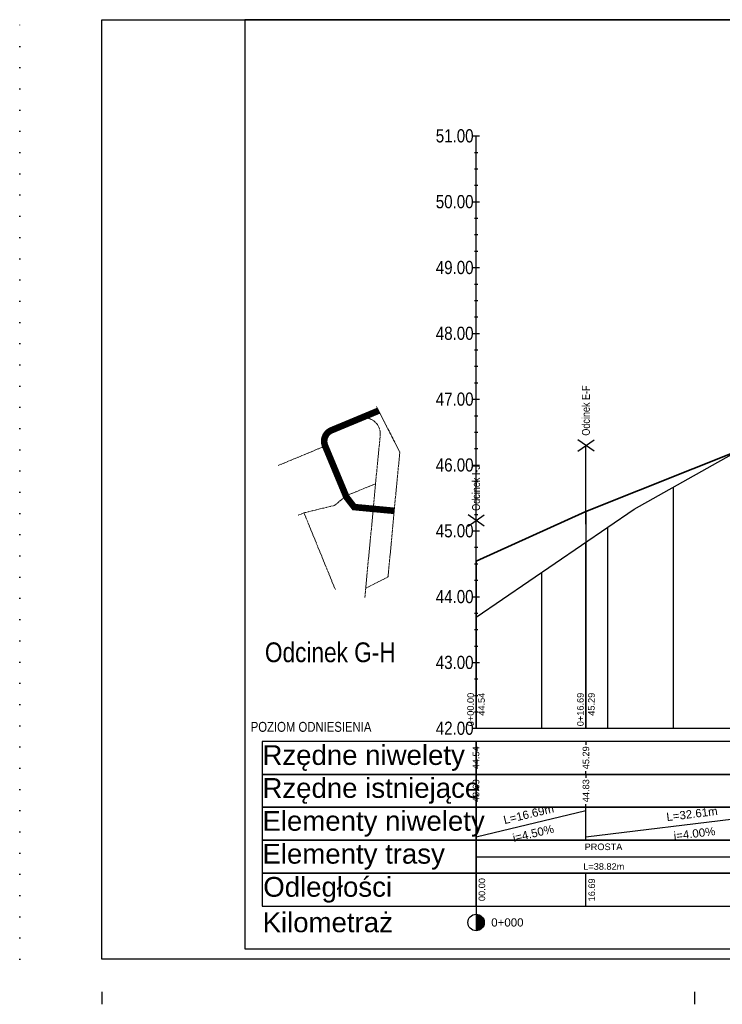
# Model space of a CAD drawing. Header units: metres. Extents: x -86 to 834, y -13 to 286.
# Tile 1 of 4: x -86 to 127, y -13 to 286. Entities that reach past the tile are written whole.
import ezdxf

# ---------------------------------------------------------------- set-up
doc = ezdxf.new("R2010")
doc.units = ezdxf.units.M
doc.linetypes.add('CENTER2', pattern=[1.125, 0.75, -0.125, 0.125, -0.125])
doc.linetypes.add('DOT', pattern=[6.35, 0, -6.35])
for name, color, linetype in [('$DR - opis', 1, 'Continuous'), ('$DR - wymiary', 7, 'Continuous'), ('C-DROGI-PROFILE', 7, 'Continuous'), ('C-DROGI-PROFILE-ETYKIETY', 7, 'Continuous'), ('C-DROGI-PROFILE-WIDOKI', 7, 'Continuous'), ('C-DROGI-PROFILE-WIDOKI-ETYKIETY', 7, 'Continuous'), ('Viewport2ForCustomObjects_0', 7, 'Continuous')]:
    doc.layers.add(name, color=color, linetype=linetype)
doc.layers.add('$DR - osie ścieżek', color=7, linetype='CENTER2', lineweight=15)
doc.styles.add('ARIAL 2', font='ARIALN.TTF')
doc.styles.add('CustomTextStyle307', font='ARIALN.TTF', dxfattribs={"height": 1.5})
doc.styles.add('CustomTextStyle308', font='ARIALN.TTF', dxfattribs={"height": 3})
doc.styles.add('CustomTextStyle309', font='ARIALN.TTF', dxfattribs={"height": 2})
doc.styles.add('CustomTextStyle310', font='ARIALN.TTF', dxfattribs={"height": 2})
doc.styles.add('CustomTextStyle311', font='ARIALN.TTF', dxfattribs={"height": 2})
doc.styles.add('CustomTextStyle312', font='ARIALN.TTF', dxfattribs={"height": 2})
doc.styles.add('CustomTextStyle313', font='ARIALN.TTF', dxfattribs={"height": 2})
doc.styles.add('CustomTextStyle314', font='ARIALN.TTF', dxfattribs={"height": 2})
doc.styles.add('CustomTextStyle315', font='ARIALN.TTF', dxfattribs={"height": 2})
doc.styles.add('CustomTextStyle316', font='ARIALN.TTF', dxfattribs={"height": 2})
doc.styles.add('CustomTextStyle317', font='ARIALN.TTF', dxfattribs={"height": 2})
doc.styles.add('CustomTextStyle318', font='ARIALN.TTF', dxfattribs={"height": 2})
doc.styles.add('CustomTextStyle319', font='arial.ttf', dxfattribs={"height": 3})
doc.styles.add('CustomTextStyle320', font='arial.ttf', dxfattribs={"height": 3})
doc.styles.add('CustomTextStyle321', font='arial.ttf', dxfattribs={"height": 3})
doc.styles.add('CustomTextStyle322', font='arial.ttf', dxfattribs={"height": 3})
doc.styles.add('CustomTextStyle323', font='arial.ttf', dxfattribs={"height": 3})
doc.styles.add('CustomTextStyle324', font='arial.ttf', dxfattribs={"height": 3})
doc.styles.add('CustomTextStyle325', font='arial.ttf', dxfattribs={"height": 1})
doc.styles.add('CustomTextStyle326', font='arial.ttf', dxfattribs={"height": 1})
doc.styles.add('CustomTextStyle333', font='arial.ttf', dxfattribs={"height": 1})
doc.styles.add('CustomTextStyle334', font='arial.ttf', dxfattribs={"height": 1})
doc.styles.add('CustomTextStyle344', font='arial.ttf', dxfattribs={"height": 1.25})
doc.styles.add('CustomTextStyle345', font='arial.ttf', dxfattribs={"height": 1.25})
doc.styles.add('CustomTextStyle346', font='arial.ttf', dxfattribs={"height": 1.25})
doc.styles.add('CustomTextStyle347', font='arial.ttf', dxfattribs={"height": 1.25})
doc.styles.add('CustomTextStyle354', font='arial.ttf', dxfattribs={"height": 1})
doc.styles.add('CustomTextStyle355', font='arial.ttf', dxfattribs={"height": 1})
doc.styles.add('CustomTextStyle365', font='arial.ttf', dxfattribs={"height": 1})
doc.styles.add('CustomTextStyle366', font='arial.ttf', dxfattribs={"height": 1})
doc.styles.add('CustomTextStyle373', font='arial.ttf', dxfattribs={"height": 1.25})
doc.styles.add('CustomTextStyle622', font='arial.ttf', dxfattribs={"height": 1})
doc.styles.add('CustomTextStyle623', font='arial.ttf', dxfattribs={"height": 1})
doc.styles.add('CustomTextStyle624', font='arial.ttf', dxfattribs={"height": 1})
doc.styles.add('CustomTextStyle625', font='arial.ttf', dxfattribs={"height": 1})

# ---------------------------------------------------------------- blocks, each defined once
blk = doc.blocks.new('*E5')
at = {"layer": 'C-DROGI-PROFILE', "color": 190, "lineweight": 35}
for p, q in [((101.84, 127.91, 0), (167.06, 153.99, 0)), ((68.47, 112.89, 0), (101.84, 127.91, 0))]:
    blk.add_line(p, q, dxfattribs=at)
at = {"layer": 'C-DROGI-PROFILE', "color": 94, "elevation": 0, "flags": 128}
blk.add_lwpolyline([(68.47, 95.79), (116.45, 128.6), (146.11, 145.22)], dxfattribs=at)
at = {"layer": 'C-DROGI-PROFILE-ETYKIETY', "linetype": 'Continuous'}
for p, q in [((101.84, 127.91, 0), (101.84, 62.05, 0)), ((68.47, 112.89, 0), (68.47, 62.05, 0))]:
    blk.add_line(p, q, dxfattribs=at)
at = {"layer": 'C-DROGI-PROFILE-WIDOKI', "linetype": 'Continuous', "lineweight": -3}
for p, q in [((67.47, 242.05, 0), (69.47, 242.05, 0)), ((68.47, 62.05, 0), (68.47, 242.05, 0)), ((67.97, 237.05, 0), (68.97, 237.05, 0)), ((67.97, 232.05, 0), (68.97, 232.05, 0)), ((67.97, 227.05, 0), (68.97, 227.05, 0)), ((67.47, 222.05, 0), (69.47, 222.05, 0)), ((67.97, 217.05, 0), (68.97, 217.05, 0)), ((67.97, 212.05, 0), (68.97, 212.05, 0)), ((67.97, 207.05, 0), (68.97, 207.05, 0)), ((67.47, 202.05, 0), (69.47, 202.05, 0)), ((67.97, 197.05, 0), (68.97, 197.05, 0)), ((67.97, 192.05, 0), (68.97, 192.05, 0)), ((67.97, 187.05, 0), (68.97, 187.05, 0)), ((67.47, 182.05, 0), (69.47, 182.05, 0)), ((67.97, 177.05, 0), (68.97, 177.05, 0)), ((67.97, 172.05, 0), (68.97, 172.05, 0)), ((67.97, 167.05, 0), (68.97, 167.05, 0)), ((67.47, 162.05, 0), (69.47, 162.05, 0)), ((67.97, 157.05, 0), (68.97, 157.05, 0)), ((67.97, 152.05, 0), (68.97, 152.05, 0)), ((67.97, 147.05, 0), (68.97, 147.05, 0)), ((67.47, 142.05, 0), (69.47, 142.05, 0)), ((67.97, 137.05, 0), (68.97, 137.05, 0)), ((67.97, 132.05, 0), (68.97, 132.05, 0)), ((67.97, 127.05, 0), (68.97, 127.05, 0)), ((67.47, 122.05, 0), (69.47, 122.05, 0)), ((67.97, 117.05, 0), (68.97, 117.05, 0)), ((67.97, 112.05, 0), (68.97, 112.05, 0)), ((67.97, 107.05, 0), (68.97, 107.05, 0)), ((67.47, 102.05, 0), (69.47, 102.05, 0)), ((67.97, 97.05, 0), (68.97, 97.05, 0)), ((67.97, 92.05, 0), (68.97, 92.05, 0)), ((67.97, 87.05, 0), (68.97, 87.05, 0)), ((67.47, 82.05, 0), (69.47, 82.05, 0)), ((67.97, 77.05, 0), (68.97, 77.05, 0)), ((67.97, 72.05, 0), (68.97, 72.05, 0)), ((67.97, 67.05, 0), (68.97, 67.05, 0)), ((67.47, 62.05, 0), (69.47, 62.05, 0)), ((68.47, 62.05, 0), (339.12, 62.05, 0)), ((68.47, 28.05, 0), (68.47, 38.05, 0)), ((101.84, 28.05, 0), (101.84, 38.05, 0)), ((68.47, 18.05, 0), (68.47, 28.05, 0)), ((68.47, 8.05, 0), (68.47, 3.05, 0))]:
    blk.add_line(p, q, dxfattribs=at)
at = {"layer": 'C-DROGI-PROFILE-WIDOKI', "color": 7, "linetype": 'Continuous', "lineweight": -3}
for p, q in [((128.47, 62.05, 0), (128.47, 135.34, 0)), ((108.47, 62.05, 0), (108.47, 123.14, 0)), ((101.84, 62.05, 0), (101.84, 118.61, 0)), ((88.47, 62.05, 0), (88.47, 109.46, 0)), ((68.47, 62.05, 0), (68.47, 95.79, 0)), ((68.47, 58.05, 0), (68.47, 57.05, 0)), ((68.47, 48.05, 0), (68.47, 49.05, 0))]:
    blk.add_line(p, q, dxfattribs=at)
at = {"layer": 'C-DROGI-PROFILE-WIDOKI', "color": 8, "linetype": 'Continuous', "lineweight": -3}
blk.add_line((68.47, 62.05, 0), (68.47, 95.79, 0), dxfattribs=at)
at = {"layer": 'C-DROGI-PROFILE-WIDOKI', "color": 4, "linetype": 'Continuous', "lineweight": -3}
for p, q in [((101.84, 58.05, 0), (101.84, 57.05, 0)), ((101.84, 48.05, 0), (101.84, 49.05, 0)), ((68.47, 29.05, 0), (101.84, 37.05, 0)), ((101.84, 29.05, 0), (167.06, 37.05, 0)), ((68.47, 23.05, 0), (146.11, 23.05, 0))]:
    blk.add_line(p, q, dxfattribs=at)
at = {"layer": 'C-DROGI-PROFILE-WIDOKI', "color": 1, "linetype": 'Continuous', "lineweight": -3}
for p, q in [((68.47, 48.05, 0), (68.47, 47.05, 0)), ((101.84, 48.05, 0), (101.84, 47.05, 0)), ((68.47, 38.05, 0), (68.47, 39.05, 0)), ((101.84, 38.05, 0), (101.84, 39.05, 0)), ((68.47, 8.05, 0), (68.47, 18.05, 0)), ((101.84, 8.05, 0), (101.84, 18.05, 0))]:
    blk.add_line(p, q, dxfattribs=at)
at = {"layer": 'C-DROGI-PROFILE-WIDOKI', "linetype": 'Continuous', "lineweight": -3}
for points in [[(68.47, 48.05, 0), (68.47, 58.05, 0), (3.47, 58.05, 0), (3.47, 48.05, 0)], [(68.47, 48.05, 0), (339.12, 48.05, 0), (339.12, 58.05, 0), (68.47, 58.05, 0)], [(68.47, 38.05, 0), (68.47, 48.05, 0), (3.47, 48.05, 0), (3.47, 38.05, 0)], [(68.47, 38.05, 0), (339.12, 38.05, 0), (339.12, 48.05, 0), (68.47, 48.05, 0)], [(68.47, 28.05, 0), (68.47, 38.05, 0), (3.47, 38.05, 0), (3.47, 28.05, 0)], [(68.47, 28.05, 0), (339.12, 28.05, 0), (339.12, 38.05, 0), (68.47, 38.05, 0)], [(68.47, 18.05, 0), (68.47, 28.05, 0), (3.47, 28.05, 0), (3.47, 18.05, 0)], [(68.47, 18.05, 0), (339.12, 18.05, 0), (339.12, 28.05, 0), (68.47, 28.05, 0)], [(68.47, 8.05, 0), (68.47, 18.05, 0), (3.47, 18.05, 0), (3.47, 8.05, 0)], [(68.47, 8.05, 0), (339.12, 8.05, 0), (339.12, 18.05, 0), (68.47, 18.05, 0)]]:
    blk.add_polyline3d(points, close=True, dxfattribs=at)
at = {"layer": 'C-DROGI-PROFILE-WIDOKI-ETYKIETY', "color": 7, "linetype": 'Continuous', "lineweight": -3}
blk.add_line((68.47, 5.55, 0), (68.47, 0.55, 0), dxfattribs=at)
blk.add_circle((68.47, 3.05, 0), 2.5, dxfattribs=at)
for points in [[(68.47, 5.55, 0), (68.47, 5.21, 0), (69.72, 5.21, 0)], [(68.47, 5.21, 0), (68.47, 4.3, 0), (70.63, 4.3, 0)], [(68.47, 5.21, 0), (69.72, 5.21, 0), (70.63, 4.3, 0)], [(68.47, 4.3, 0), (68.47, 3.05, 0), (70.97, 3.05, 0)], [(68.47, 4.3, 0), (70.63, 4.3, 0), (70.97, 3.05, 0)], [(68.47, 3.05, 0), (68.47, 1.8, 0), (70.63, 1.8, 0)], [(68.47, 3.05, 0), (70.97, 3.05, 0), (70.63, 1.8, 0)], [(68.47, 1.8, 0), (68.47, 0.88, 0), (69.72, 0.88, 0)], [(68.47, 1.8, 0), (70.63, 1.8, 0), (69.72, 0.88, 0)], [(68.47, 0.88, 0), (69.72, 0.88, 0), (68.47, 0.55, 0)]]:
    blk.add_solid(points, dxfattribs=at)
at = {"layer": 'C-DROGI-PROFILE-ETYKIETY', "linetype": 'Continuous', "width": 1}
for s, style, p in [('0+00.00', 'CustomTextStyle622', (67.79, 62.68, 0)), ('0+16.69', 'CustomTextStyle624', (101.16, 62.68, 0))]:
    blk.add_text(s, height=2, rotation=90, dxfattribs=dict(at, style=style)).set_placement(p)
at = {"layer": 'C-DROGI-PROFILE-ETYKIETY', "linetype": 'Continuous'}
for s, style, p in [('44.54', 'CustomTextStyle623', (71.12, 65.87, 0)), ('45.29', 'CustomTextStyle625', (104.5, 65.87, 0))]:
    blk.add_text(s, height=2, rotation=90, dxfattribs=dict(at, style=style)).set_placement(p)
at = {"layer": 'C-DROGI-PROFILE-WIDOKI', "color": 7, "linetype": 'Continuous', "lineweight": -3}
for s, height, style, p in [('51.00', 4, 'CustomTextStyle318', (56.23, 240.08, 0)), ('50.00', 4, 'CustomTextStyle317', (56.23, 220.08, 0)), ('49.00', 4, 'CustomTextStyle316', (56.23, 200.08, 0)), ('48.00', 4, 'CustomTextStyle315', (56.23, 180.08, 0)), ('47.00', 4, 'CustomTextStyle314', (56.23, 160.08, 0)), ('46.00', 4, 'CustomTextStyle313', (56.23, 140.08, 0)), ('45.00', 4, 'CustomTextStyle312', (56.23, 120.08, 0)), ('44.00', 4, 'CustomTextStyle311', (56.23, 100.08, 0)), ('Odcinek G-H', 6, 'CustomTextStyle308', (4.31, 82.15, 0)), ('43.00', 4, 'CustomTextStyle310', (56.23, 80.08, 0)), ('POZIOM ODNIESIENIA', 3, 'CustomTextStyle307', (0, 61, 0)), ('42.00', 4, 'CustomTextStyle309', (56.23, 60.08, 0))]:
    blk.add_text(s, height=height, dxfattribs=dict(at, style=style)).set_placement(p)
at = {"layer": 'C-DROGI-PROFILE-WIDOKI', "linetype": 'Continuous'}
for s, style, p in [('Rzędne niwelety', 'CustomTextStyle319', (3.56, 50.93, 0)), ('Rzędne istniejące', 'CustomTextStyle320', (3.56, 40.93, 0)), ('Elementy niwelety', 'CustomTextStyle321', (3.56, 30.93, 0)), ('Elementy trasy', 'CustomTextStyle322', (3.56, 20.93, 0)), ('Odległości', 'CustomTextStyle323', (3.81, 10.88, 0)), ('Kilometraż', 'CustomTextStyle324', (3.6, 0.1, 0))]:
    blk.add_text(s, height=6, dxfattribs=dict(at, style=style)).set_placement(p)
at = {"layer": 'C-DROGI-PROFILE-WIDOKI-ETYKIETY', "linetype": 'Continuous'}
for s, style, p in [('44.54', 'CustomTextStyle325', (69.45, 49.6, 0)), ('45.29', 'CustomTextStyle326', (102.83, 49.6, 0)), ('43.69', 'CustomTextStyle333', (69.45, 39.6, 0)), ('00.00', 'CustomTextStyle365', (71.23, 9.56, 0)), ('16.69', 'CustomTextStyle366', (104.6, 9.46, 0))]:
    blk.add_text(s, height=2, rotation=90, dxfattribs=dict(at, style=style)).set_placement(p)
at = {"layer": 'C-DROGI-PROFILE-WIDOKI-ETYKIETY', "linetype": 'Continuous', "style": 'CustomTextStyle334', "width": 1}
blk.add_text('44.83', height=2, rotation=90, dxfattribs=at).set_placement((102.83, 39.6, 0))
at = {"layer": 'C-DROGI-PROFILE-WIDOKI-ETYKIETY', "linetype": 'Continuous', "oblique": 0}
for s, rotation, style, p in [('L=16.69m', 13.479, 'CustomTextStyle344', (77.13, 32.94, 0)), ('i=4.50%', 13.479, 'CustomTextStyle345', (79.95, 27.46, 0)), ('i=4.00%', 6.9938, 'CustomTextStyle347', (128.65, 28.08, 0))]:
    blk.add_text(s, height=2.5, rotation=rotation, dxfattribs=dict(at, style=style)).set_placement(p)
at = {"layer": 'C-DROGI-PROFILE-WIDOKI-ETYKIETY', "linetype": 'Continuous', "style": 'CustomTextStyle346', "oblique": 0, "width": 1}
blk.add_text('L=32.61m', height=2.5, rotation=6.9938, dxfattribs=at).set_placement((126.46, 33.85, 0))
at = {"layer": 'C-DROGI-PROFILE-WIDOKI-ETYKIETY', "linetype": 'Continuous'}
for s, height, style, p in [('PROSTA', 2, 'CustomTextStyle355', (101.43, 25.05, 0)), ('L=38.82m', 2, 'CustomTextStyle354', (101.02, 19.06, 0)), ('0+000', 2.5, 'CustomTextStyle373', (73.07, 1.82, 0))]:
    blk.add_text(s, height=height, dxfattribs=dict(at, style=style)).set_placement(p)

msp = doc.modelspace()

# ---------------------------------------------------------------- linework, layer by layer
at = {"layer": '$DR - opis', "flags": 128}
for points in [[(83.5, 155.31), (88.4, 158.75)], [(88.4, 155.31), (83.5, 158.75)], [(85.95, 133.11), (85.95, 157.03)], [(50.12, 132.49), (55.02, 135.92)], [(55.02, 132.49), (50.12, 135.92)], [(52.57, 110.29), (52.57, 134.2)]]:
    msp.add_lwpolyline(points, dxfattribs=at)
at = {"layer": '$DR - osie ścieżek', "color": 10, "const_width": 2, "flags": 128}
msp.add_lwpolyline([(22.97, 167.62), (8.64, 161.66, 0.414214), (6.69, 156.95), (13.18, 141.36), (15.52, 138.33), (27.7, 137.18)], format="xyb", dxfattribs=at)
at = {"layer": '$DR - osie ścieżek', "flags": 128}
for points in [[(22.3, 168.93), (29.38, 155.02), (25.81, 117.12), (19.04, 113.64)], [(-7.6, 150.93), (6.72, 156.89)], [(22.04, 145.4), (13.02, 141.74), (9.65, 138.86), (0.27, 136.57), (-1.48, 135.86)], [(0.27, 136.57), (9.81, 113.24)]]:
    msp.add_lwpolyline(points, dxfattribs=at)
msp.add_lwpolyline([(18.77, 110.81), (23.43, 160.17, 0.565703), (16.81, 165.06)], format="xyb", dxfattribs=at)
at = {"layer": '$DR - wymiary', "linetype": 'DOT', "flags": 128}
msp.add_lwpolyline([(-86.09, 0.95), (-86.09, 286.41)], dxfattribs=at)
at = {"layer": '$DR - wymiary', "color": 7}
msp.add_lwpolyline([(-61.09, 286.41), (833.91, 286.41), (833.91, 0.95), (-61.09, 0.95)], close=True, dxfattribs=at)
at = {"layer": '$DR - wymiary', "flags": 128}
for points in [[(-61.09, -8.92), (-61.09, -12.75)], [(118.91, -8.92), (118.91, -12.75)]]:
    msp.add_lwpolyline(points, dxfattribs=at)
at = {"color": 7, "linetype": 'Continuous', "true_color": 0xffffff}
msp.add_lwpolyline([(-17.74, 4.09), (744.65, 4.09), (744.65, 286.41), (-17.74, 286.41)], close=True, dxfattribs=at)

# ---------------------------------------------------------------- block references
at = {"layer": 'Viewport2ForCustomObjects_0'}
msp.add_blockref('*E5', (-15.9, 9.05, 0), dxfattribs=at)

# ---------------------------------------------------------------- texts
at = {"layer": '$DR - opis', "char_height": 2.4, "attachment_point": 4, "rotation": 90, "style": 'ARIAL 2'}
for s, insert in [('Odcinek E-F', (85.95, 160.02)), ('Odcinek I-J', (52.57, 137.19))]:
    msp.add_mtext_dynamic_manual_height_columns(s, width=33.9304, gutter_width=200, heights=[0], dxfattribs=dict(at, insert=insert))

doc.saveas('drawing.dxf')
